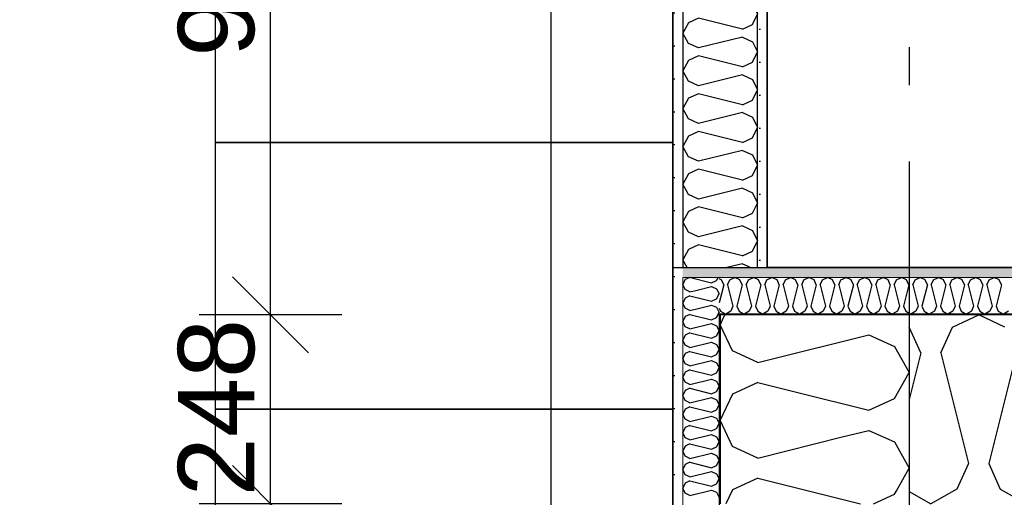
# Model space of a CAD drawing. Header units: millimetres. Extents: x -5000 to 341424, y -9235 to 550260.
# Tile 244 of 256: x 313504 to 314796, y 345146 to 345773. Entities that reach past the tile are written whole.
import ezdxf
from ezdxf.enums import TextEntityAlignment as Align

# ---------------------------------------------------------------- set-up
doc = ezdxf.new("R2010")
doc.units = ezdxf.units.MM
doc.header["$LTSCALE"] = 0.5
doc.header["$MEASUREMENT"] = 0
doc.linetypes.add('Akselinje', pattern=[1500, 1000, -200, 100, -200])
doc.linetypes.add('PLINE', pattern=[0])
for name, color, linetype in [('232- Ikke-bærende yttervegger (Skravur)(Nye konstruksjoner)', 7, 'Continuous'), ('232- Ikke-bærende yttervegger(Nye konstruksjoner)', 7, 'Continuous'), ('242- Ikke-bærende innervegger (Skravur)(Nye konstruksjoner)', 7, 'Continuous'), ('242- Ikke-bærende innervegger(Nye konstruksjoner)', 7, 'Continuous'), ('257- Systemhimlinger (Skravur)(Nye konstruksjoner)', 7, 'Continuous'), ('257- Systemhimlinger(Nye konstruksjoner)', 7, 'Continuous'), ('82-- Modullinjer(Nye konstruksjoner)', 7, 'Continuous'), ('842-M___1_50 Målsetting bygning', 7, 'Continuous'), ('842-M___1_50 Målsetting bygning(Nye konstruksjoner)', 7, 'Continuous'), ('862- M___Nettoareal(Nye konstruksjoner)', 7, 'Continuous'), ('862- M___Nettoareal(Polylinje)(Nye konstruksjoner)', 7, 'Continuous'), ('862- M___Nettoareal(Tekst)(Nye konstruksjoner)', 7, 'Continuous'), ('878- Annen overflate_visuell informasjon(Nye konstruksjoner)', 7, 'Continuous')]:
    doc.layers.add(name, color=color, linetype=linetype)
doc.layers.add('236- Innvendig kledning og overflate(Nye konstruksjoner)', color=7, linetype='Continuous', lineweight=0)
doc.styles.add('GENERATED_STYLE_1', font='txt')
doc.styles.add('GENERATED_STYLE_3', font='arial.ttf')
doc.styles.add('GENERATED_STYLE_5', font='arial.ttf')
doc.dimstyles.new('GENERATED_STYLE__2', dxfattribs={"dimtxt": 100, "dimasz": 95, "dimexe": 0.18, "dimexo": 0.0625, "dimgap": 0, "dimtad": 1, "dimtih": 1, "dimtoh": 1, "dimdec": 0, "dimzin": 0, "dimdsep": 46, "dimtxsty": 'GENERATED_STYLE_3', "dimblk": 'ARROWHEAD_6', "dimblk1": 'ARROWHEAD_6', "dimblk2": 'ARROWHEAD_6', "dimcen": 0.09, "dimse1": 1, "dimse2": 1, "dimclrd": 256, "dimclre": 256, "dimclrt": 256, "dimadec": 1, "dimazin": 0, "dimtfac": 1, "dimtdec": 4, "dimtmove": 0, "dimatfit": 3, "dimfxl": 1, "dimtolj": 1, "dimtzin": 0, "dimarcsym": 0})
doc.dimstyles.new('GENERATED_STYLE__4', dxfattribs={"dimtxt": 100, "dimasz": 95, "dimexe": 0.18, "dimexo": 0.0625, "dimgap": 0, "dimtad": 1, "dimdec": 0, "dimzin": 0, "dimdsep": 46, "dimtxsty": 'GENERATED_STYLE_3', "dimblk": 'ARROWHEAD_6', "dimblk1": 'ARROWHEAD_6', "dimblk2": 'ARROWHEAD_6', "dimcen": 0.09, "dimse1": 1, "dimse2": 1, "dimclrd": 256, "dimclre": 256, "dimclrt": 256, "dimadec": 1, "dimazin": 0, "dimtfac": 1, "dimtdec": 4, "dimtmove": 0, "dimatfit": 3, "dimfxl": 1, "dimtolj": 1, "dimtzin": 0, "dimarcsym": 0})
doc.dimstyles.new('GENERATED_STYLE__5', dxfattribs={"dimtxt": 100, "dimasz": 47.5, "dimexe": 0.18, "dimexo": 0.0625, "dimgap": 0, "dimtad": 1, "dimtih": 1, "dimtoh": 1, "dimdec": 0, "dimzin": 0, "dimdsep": 46, "dimtxsty": 'GENERATED_STYLE_3', "dimblk": 'ARROWHEAD_6', "dimblk1": 'ARROWHEAD_6', "dimblk2": 'ARROWHEAD_6', "dimcen": 0.09, "dimse1": 1, "dimse2": 1, "dimclrd": 256, "dimclre": 256, "dimclrt": 256, "dimadec": 1, "dimazin": 0, "dimtfac": 1, "dimtdec": 4, "dimtmove": 0, "dimatfit": 3, "dimfxl": 1, "dimtolj": 1, "dimtzin": 0, "dimarcsym": 0})
doc.dimstyles.new('GENERATED_STYLE__7', dxfattribs={"dimtxt": 100, "dimasz": 47.5, "dimexe": 0.18, "dimexo": 0.0625, "dimgap": 0, "dimtad": 1, "dimdec": 0, "dimzin": 0, "dimdsep": 46, "dimtxsty": 'GENERATED_STYLE_3', "dimblk": 'ARROWHEAD_6', "dimblk1": 'ARROWHEAD_6', "dimblk2": 'ARROWHEAD_6', "dimcen": 0.09, "dimse1": 1, "dimse2": 1, "dimclrd": 256, "dimclre": 256, "dimclrt": 256, "dimadec": 1, "dimazin": 0, "dimtfac": 1, "dimtdec": 4, "dimtmove": 0, "dimatfit": 3, "dimfxl": 1, "dimtolj": 1, "dimtzin": 0, "dimarcsym": 0})
pattern_1 = [(0, (0, 0), (0, 43.30127), [0, -25]), (0, (12.5, 21.65), (0, 43.30127), [0, -25])]

# ---------------------------------------------------------------- blocks, each defined once
blk = doc.blocks.new('Fellesrom Bygg A__6', base_point=(315918.6, 340263.6))
at = {"layer": '862- M___Nettoareal(Polylinje)(Nye konstruksjoner)', "linetype": 'PLINE', "flags": 128}
blk.add_lwpolyline([(308760.9, 343747.8), (314360.9, 343747.8), (314360.9, 345447.8), (320651.1, 345447.8), (322731.9, 342583.8), (328296.4, 346626.6), (331088.4, 342783.8), (332481.5, 343796), (325033.1, 354047.8), (312360.9, 354047.8), (312360.9, 352047.8), (308760.9, 352047.8)], close=True, dxfattribs=at)
at = {"layer": '862- M___Nettoareal(Tekst)(Nye konstruksjoner)', "style": 'GENERATED_STYLE_1'}
for tag, p in [('DUMMY_861', (316456.2, 340451.8)), ('ROOM_NAME', (315381.1, 340406.1)), ('DUMMY_862', (315381.1, 340263.6))]:
    blk.add_attdef(tag, text='', height=100, dxfattribs=at).set_placement(p, align=Align.TOP_LEFT)
blk = doc.blocks.new('GARDEROBE__19', base_point=(312454.4, 344982.6))
at = {"layer": '862- M___Nettoareal(Polylinje)(Nye konstruksjoner)', "linetype": 'PLINE', "flags": 128}
blk.add_lwpolyline([(308760.9, 346075.8), (308760.9, 343747.8), (314360.9, 343747.8), (314360.9, 345547.8), (314360.9, 349227.8), (312360.9, 349227.8), (312360.9, 346075.8)], close=True, dxfattribs=at)
at = {"layer": '862- M___Nettoareal(Tekst)(Nye konstruksjoner)', "style": 'GENERATED_STYLE_1'}
for tag, p in [('DUMMY_861', (312849.3, 345170.8)), ('ROOM_NAME', (312059.6, 345121)), ('DUMMY_862', (312059.6, 344982.6))]:
    blk.add_attdef(tag, text='', height=100, dxfattribs=at).set_placement(p, align=Align.TOP_LEFT)
blk = doc.blocks.new('HCWC_DUSJ__20', base_point=(315241.9, 346753.1))
at = {"layer": '862- M___Nettoareal(Polylinje)(Nye konstruksjoner)', "linetype": 'PLINE', "flags": 128}
blk.add_lwpolyline([(316779.9, 345447.8), (316779.9, 348047.8), (314484.9, 348047.8), (314484.9, 345447.8)], close=True, dxfattribs=at)
at = {"layer": '862- M___Nettoareal(Tekst)(Nye konstruksjoner)', "style": 'GENERATED_STYLE_1'}
for tag, p in [('DUMMY_861', (315633.4, 346941.3)), ('ROOM_NAME', (314850.3, 346891.5)), ('DUMMY_862', (314850.3, 346753.1))]:
    blk.add_attdef(tag, text='', height=100, dxfattribs=at).set_placement(p, align=Align.TOP_LEFT)
blk = doc.blocks.new('*X220')
at = {"layer": '232- Ikke-bærende yttervegger (Skravur)(Nye konstruksjoner)', "linetype": 'PLINE'}
for p, q in [((314377, 345432), (314376.9, 345431.8)), ((314383.3, 345434.8), (314377, 345432)), ((314384.1, 345434.8), (314411.7, 345427.9)), ((314411.7, 345427.9), (314418.2, 345430.9)), ((314418.2, 345430.9), (314420.4, 345434.8)), ((314391.1, 345417.7), (314411.7, 345422.8)), ((314411.7, 345422.8), (314418.2, 345419.9)), ((314418.2, 345419.9), (314421.9, 345413.2)), ((314402.9, 345405.9), (314411.7, 345403.7)), ((314411.7, 345403.7), (314418.2, 345406.6)), ((314418.2, 345406.6), (314421.9, 345413.2)), ((314410.5, 345398.2), (314411.7, 345398.5)), ((314411.7, 345398.5), (314418.2, 345395.6)), ((314418.2, 345395.6), (314421.9, 345389)), ((314421.1, 345387.6), (314421.9, 345389))]:
    blk.add_line(p, q, dxfattribs=at)
blk = doc.blocks.new('*X221')
at = {"layer": '232- Ikke-bærende yttervegger (Skravur)(Nye konstruksjoner)', "linetype": 'PLINE'}
for p, q in [((314429.1, 345385.8), (314427.1, 345381.6)), ((314483, 345325.8), (314618.2, 345359.6)), ((314618.2, 345359.6), (314651.8, 345344.3)), ((314651.8, 345344.3), (314670.9, 345310)), ((314651.8, 345275.8), (314670.9, 345310)), ((314524.9, 345283.8), (314618.2, 345260.5)), ((314618.2, 345260.5), (314651.8, 345275.8)), ((314583.3, 345225.4), (314618.2, 345234.1)), ((314618.2, 345234.1), (314651.8, 345218.9)), ((314651.8, 345218.9), (314670.9, 345184.6)), ((314654.2, 345154.6), (314670.9, 345184.6))]:
    blk.add_line(p, q, dxfattribs=at)
blk = doc.blocks.new('*X222')
at = {"layer": '232- Ikke-bærende yttervegger (Skravur)(Nye konstruksjoner)', "linetype": 'PLINE'}
for p, q in [((314377, 345383.5), (314373.9, 345376.8)), ((314383.5, 345386.4), (314377, 345383.5)), ((314383.5, 345386.4), (314411.7, 345379.4)), ((314411.7, 345379.4), (314418.2, 345382.3)), ((314418.2, 345382.3), (314420.7, 345386.8)), ((314377, 345370.2), (314373.9, 345376.8)), ((314383.5, 345367.2), (314377, 345370.2)), ((314383.5, 345367.2), (314411.7, 345374.3)), ((314411.7, 345374.3), (314418.2, 345371.3)), ((314418.2, 345371.3), (314421.9, 345364.7)), ((314418.2, 345358), (314421.9, 345364.7)), ((314377, 345359.2), (314373.9, 345352.5)), ((314377, 345345.9), (314373.9, 345352.5)), ((314383.5, 345362.1), (314377, 345359.2)), ((314383.5, 345362.1), (314411.7, 345355.1)), ((314411.7, 345355.1), (314418.2, 345358)), ((314383.5, 345342.9), (314377, 345345.9)), ((314383.5, 345342.9), (314411.7, 345350)), ((314411.7, 345350), (314418.2, 345347)), ((314418.2, 345347), (314421.9, 345340.4)), ((314418.2, 345333.8), (314421.9, 345340.4)), ((314377, 345334.9), (314373.9, 345328.3)), ((314377, 345321.6), (314373.9, 345328.3)), ((314383.5, 345337.8), (314377, 345334.9)), ((314383.5, 345337.8), (314411.7, 345330.8)), ((314411.7, 345330.8), (314418.2, 345333.8)), ((314383.5, 345318.7), (314377, 345321.6)), ((314383.5, 345313.6), (314377, 345310.6)), ((314383.5, 345318.7), (314411.7, 345325.7)), ((314383.5, 345313.6), (314411.7, 345306.5)), ((314411.7, 345325.7), (314418.2, 345322.7)), ((314418.2, 345322.7), (314421.9, 345316.1)), ((314418.2, 345309.5), (314421.9, 345316.1)), ((314377, 345310.6), (314373.9, 345304)), ((314377, 345297.3), (314373.9, 345304)), ((314383.5, 345294.4), (314411.7, 345301.4)), ((314411.7, 345306.5), (314418.2, 345309.5)), ((314411.7, 345301.4), (314418.2, 345298.5)), ((314383.5, 345294.4), (314377, 345297.3)), ((314383.5, 345289.3), (314377, 345286.3)), ((314383.5, 345289.3), (314411.7, 345282.2)), ((314418.2, 345298.5), (314421.9, 345291.8)), ((314418.2, 345285.2), (314421.9, 345291.8)), ((314377, 345286.3), (314373.9, 345279.7)), ((314377, 345273.1), (314373.9, 345279.7)), ((314383.5, 345270.1), (314411.7, 345277.1)), ((314411.7, 345282.2), (314418.2, 345285.2)), ((314411.7, 345277.1), (314418.2, 345274.2)), ((314418.2, 345274.2), (314421.9, 345267.6)), ((314377, 345262), (314373.9, 345255.4)), ((314383.5, 345270.1), (314377, 345273.1)), ((314383.5, 345265), (314377, 345262)), ((314383.5, 345265), (314411.7, 345258)), ((314418.2, 345260.9), (314421.9, 345267.6)), ((314377, 345248.8), (314373.9, 345255.4)), ((314383.5, 345245.8), (314377, 345248.8)), ((314383.5, 345245.8), (314411.7, 345252.9)), ((314411.7, 345258), (314418.2, 345260.9)), ((314411.7, 345252.9), (314418.2, 345249.9)), ((314418.2, 345249.9), (314421.9, 345243.3)), ((314377, 345237.8), (314373.9, 345231.1)), ((314383.5, 345240.7), (314377, 345237.8)), ((314383.5, 345240.7), (314411.7, 345233.7)), ((314411.7, 345233.7), (314418.2, 345236.6)), ((314418.2, 345236.6), (314421.9, 345243.3)), ((314377, 345224.5), (314373.9, 345231.1)), ((314383.5, 345221.5), (314377, 345224.5)), ((314383.5, 345221.5), (314411.7, 345228.6)), ((314411.7, 345228.6), (314418.2, 345225.6)), ((314418.2, 345225.6), (314421.9, 345219)), ((314377, 345213.5), (314373.9, 345206.9)), ((314383.5, 345216.4), (314377, 345213.5)), ((314383.5, 345216.4), (314411.7, 345209.4)), ((314411.7, 345209.4), (314418.2, 345212.4)), ((314418.2, 345212.4), (314421.9, 345219)), ((314377, 345200.2), (314373.9, 345206.9)), ((314383.5, 345197.3), (314377, 345200.2)), ((314383.5, 345197.3), (314411.7, 345204.3)), ((314411.7, 345204.3), (314418.2, 345201.3)), ((314418.2, 345201.3), (314421.9, 345194.7)), ((314377, 345189.2), (314373.9, 345182.6)), ((314383.5, 345192.2), (314377, 345189.2)), ((314383.5, 345192.2), (314411.7, 345185.1)), ((314411.7, 345185.1), (314418.2, 345188.1)), ((314418.2, 345188.1), (314421.9, 345194.7)), ((314377, 345175.9), (314373.9, 345182.6)), ((314383.5, 345173), (314377, 345175.9)), ((314383.5, 345173), (314411.7, 345180)), ((314411.7, 345180), (314418.2, 345177.1)), ((314418.2, 345177.1), (314421.9, 345170.4)), ((314377, 345164.9), (314373.9, 345158.3)), ((314377, 345151.7), (314373.9, 345158.3)), ((314383.5, 345167.9), (314377, 345164.9)), ((314383.5, 345167.9), (314411.7, 345160.8)), ((314411.7, 345160.8), (314418.2, 345163.8)), ((314418.2, 345163.8), (314421.9, 345170.4)), ((314383.5, 345148.7), (314377, 345151.7)), ((314383.5, 345148.7), (314411.7, 345155.7)), ((314411.7, 345155.7), (314418.2, 345152.8)), ((314418.2, 345152.8), (314421.9, 345146.1))]:
    blk.add_line(p, q, dxfattribs=at)
blk = doc.blocks.new('*X223')
at = {"layer": '232- Ikke-bærende yttervegger (Skravur)(Nye konstruksjoner)', "linetype": 'PLINE'}
for p, q in [((314376.9, 345431.8), (314373.9, 345425.4)), ((314377, 345418.8), (314373.9, 345425.4)), ((314383.5, 345415.8), (314377, 345418.8)), ((314383.5, 345415.8), (314391.1, 345417.7)), ((314377, 345407.7), (314373.9, 345401.1)), ((314383.5, 345410.7), (314377, 345407.7)), ((314383.5, 345410.7), (314402.9, 345405.9)), ((314377, 345394.5), (314373.9, 345401.1)), ((314383.5, 345391.5), (314377, 345394.5)), ((314383.5, 345391.5), (314410.5, 345398.2)), ((314420.7, 345386.8), (314421.1, 345387.6))]:
    blk.add_line(p, q, dxfattribs=at)
blk = doc.blocks.new('*X225')
at = {"layer": '232- Ikke-bærende yttervegger (Skravur)(Nye konstruksjoner)', "linetype": 'PLINE'}
for p, q in [((314427.1, 345381.6), (314422.9, 345372.8)), ((314439.1, 345338.5), (314422.9, 345372.8)), ((314472.7, 345323.2), (314439.1, 345338.5)), ((314472.7, 345323.2), (314483, 345325.8)), ((314472.7, 345296.9), (314439.1, 345281.6)), ((314472.7, 345296.9), (314524.9, 345283.8)), ((314439.1, 345281.6), (314422.9, 345247.3)), ((314439.1, 345213.1), (314422.9, 345247.3)), ((314472.7, 345197.8), (314583.3, 345225.4)), ((314472.7, 345197.8), (314439.1, 345213.1)), ((314472.7, 345171.4), (314439.1, 345156.1)), ((314472.7, 345171.4), (314607, 345137.8)), ((314439.1, 345156.1), (314430.5, 345137.8)), ((314624.3, 345137.8), (314651.8, 345150.3)), ((314651.8, 345150.3), (314654.2, 345154.6))]:
    blk.add_line(p, q, dxfattribs=at)
blk = doc.blocks.new('*X454')
at = {"layer": '232- Ikke-bærende yttervegger (Skravur)(Nye konstruksjoner)', "linetype": 'PLINE'}
for p, q in [((314424.8, 345431.7), (314421.9, 345433.1)), ((314427.8, 345425.2), (314424.8, 345431.7)), ((314432.9, 345425.2), (314435.8, 345431.7)), ((314435.8, 345431.7), (314442.5, 345434.8)), ((314449.1, 345431.7), (314442.5, 345434.8)), ((314452.1, 345425.2), (314449.1, 345431.7)), ((314457.2, 345425.2), (314460.1, 345431.7)), ((314460.1, 345431.7), (314466.8, 345434.8)), ((314473.4, 345431.7), (314466.8, 345434.8)), ((314476.3, 345425.2), (314473.4, 345431.7)), ((314481.5, 345425.2), (314484.4, 345431.7)), ((314484.4, 345431.7), (314491, 345434.8)), ((314497.7, 345431.7), (314491, 345434.8)), ((314500.6, 345425.2), (314497.7, 345431.7)), ((314505.7, 345425.2), (314508.7, 345431.7)), ((314508.7, 345431.7), (314515.3, 345434.8)), ((314522, 345431.7), (314515.3, 345434.8)), ((314524.9, 345425.2), (314522, 345431.7)), ((314530, 345425.2), (314533, 345431.7)), ((314533, 345431.7), (314539.6, 345434.8)), ((314546.2, 345431.7), (314539.6, 345434.8)), ((314549.2, 345425.2), (314546.2, 345431.7)), ((314554.3, 345425.2), (314557.3, 345431.7)), ((314557.3, 345431.7), (314563.9, 345434.8)), ((314570.5, 345431.7), (314563.9, 345434.8)), ((314573.5, 345425.2), (314570.5, 345431.7)), ((314578.6, 345425.2), (314581.5, 345431.7)), ((314581.5, 345431.7), (314588.2, 345434.8)), ((314594.8, 345431.7), (314588.2, 345434.8)), ((314597.8, 345425.2), (314594.8, 345431.7)), ((314602.9, 345425.2), (314605.8, 345431.7)), ((314605.8, 345431.7), (314612.4, 345434.8)), ((314619.1, 345431.7), (314612.4, 345434.8)), ((314622, 345425.2), (314619.1, 345431.7)), ((314627.1, 345425.2), (314630.1, 345431.7)), ((314630.1, 345431.7), (314636.7, 345434.8)), ((314643.4, 345431.7), (314636.7, 345434.8)), ((314646.3, 345425.2), (314643.4, 345431.7)), ((314651.4, 345425.2), (314654.4, 345431.7)), ((314654.4, 345431.7), (314661, 345434.8)), ((314667.6, 345431.7), (314661, 345434.8)), ((314670.6, 345425.2), (314667.6, 345431.7)), ((314675.7, 345425.2), (314678.7, 345431.7)), ((314678.7, 345431.7), (314685.3, 345434.8)), ((314691.9, 345431.7), (314685.3, 345434.8)), ((314694.9, 345425.2), (314691.9, 345431.7)), ((314700, 345425.2), (314702.9, 345431.7)), ((314702.9, 345431.7), (314709.6, 345434.8)), ((314716.2, 345431.7), (314709.6, 345434.8)), ((314719.2, 345425.2), (314716.2, 345431.7)), ((314724.3, 345425.2), (314727.2, 345431.7)), ((314727.2, 345431.7), (314733.9, 345434.8)), ((314740.5, 345431.7), (314733.9, 345434.8)), ((314743.4, 345425.2), (314740.5, 345431.7)), ((314748.5, 345425.2), (314751.5, 345431.7)), ((314751.5, 345431.7), (314758.1, 345434.8)), ((314764.8, 345431.7), (314758.1, 345434.8)), ((314767.7, 345425.2), (314764.8, 345431.7)), ((314772.8, 345425.2), (314775.8, 345431.7)), ((314775.8, 345431.7), (314782.4, 345434.8)), ((314789, 345431.7), (314782.4, 345434.8)), ((314792, 345425.2), (314789, 345431.7)), ((314427.8, 345425.2), (314421.9, 345401.7)), ((314432.9, 345425.2), (314439.9, 345397)), ((314452.1, 345425.2), (314445, 345397)), ((314457.2, 345425.2), (314464.2, 345397)), ((314476.3, 345425.2), (314469.3, 345397)), ((314481.5, 345425.2), (314488.5, 345397)), ((314500.6, 345425.2), (314493.6, 345397)), ((314505.7, 345425.2), (314512.8, 345397)), ((314524.9, 345425.2), (314517.9, 345397)), ((314530, 345425.2), (314537.1, 345397)), ((314549.2, 345425.2), (314542.2, 345397)), ((314554.3, 345425.2), (314561.3, 345397)), ((314573.5, 345425.2), (314566.4, 345397)), ((314578.6, 345425.2), (314585.6, 345397)), ((314597.8, 345425.2), (314590.7, 345397)), ((314602.9, 345425.2), (314609.9, 345397)), ((314622, 345425.2), (314615, 345397)), ((314627.1, 345425.2), (314634.2, 345397)), ((314646.3, 345425.2), (314639.3, 345397)), ((314651.4, 345425.2), (314658.5, 345397)), ((314670.6, 345425.2), (314663.6, 345397)), ((314675.7, 345425.2), (314682.7, 345397)), ((314694.9, 345425.2), (314687.8, 345397)), ((314700, 345425.2), (314707, 345397)), ((314719.2, 345425.2), (314712.1, 345397)), ((314724.3, 345425.2), (314731.3, 345397)), ((314743.4, 345425.2), (314736.4, 345397)), ((314748.5, 345425.2), (314755.6, 345397)), ((314767.7, 345425.2), (314760.7, 345397)), ((314772.8, 345425.2), (314779.9, 345397)), ((314792, 345425.2), (314785, 345397)), ((314421.9, 345394.5), (314423.7, 345390.5)), ((314423.7, 345390.5), (314430.3, 345386.8)), ((314437, 345390.5), (314430.3, 345386.8)), ((314439.9, 345397), (314437, 345390.5)), ((314445, 345397), (314448, 345390.5)), ((314448, 345390.5), (314454.6, 345386.8)), ((314461.2, 345390.5), (314454.6, 345386.8)), ((314464.2, 345397), (314461.2, 345390.5)), ((314469.3, 345397), (314472.3, 345390.5)), ((314472.3, 345390.5), (314478.9, 345386.8)), ((314485.5, 345390.5), (314478.9, 345386.8)), ((314488.5, 345397), (314485.5, 345390.5)), ((314493.6, 345397), (314496.6, 345390.5)), ((314496.6, 345390.5), (314503.2, 345386.8)), ((314509.8, 345390.5), (314503.2, 345386.8)), ((314512.8, 345397), (314509.8, 345390.5)), ((314517.9, 345397), (314520.8, 345390.5)), ((314520.8, 345390.5), (314527.5, 345386.8)), ((314534.1, 345390.5), (314527.5, 345386.8)), ((314537.1, 345397), (314534.1, 345390.5)), ((314542.2, 345397), (314545.1, 345390.5)), ((314545.1, 345390.5), (314551.7, 345386.8)), ((314558.4, 345390.5), (314551.7, 345386.8)), ((314561.3, 345397), (314558.4, 345390.5)), ((314566.4, 345397), (314569.4, 345390.5)), ((314569.4, 345390.5), (314576, 345386.8)), ((314582.7, 345390.5), (314576, 345386.8)), ((314585.6, 345397), (314582.7, 345390.5)), ((314590.7, 345397), (314593.7, 345390.5)), ((314593.7, 345390.5), (314600.3, 345386.8)), ((314606.9, 345390.5), (314600.3, 345386.8)), ((314609.9, 345397), (314606.9, 345390.5)), ((314615, 345397), (314618, 345390.5)), ((314618, 345390.5), (314624.6, 345386.8)), ((314631.2, 345390.5), (314624.6, 345386.8)), ((314634.2, 345397), (314631.2, 345390.5)), ((314639.3, 345397), (314642.2, 345390.5)), ((314642.2, 345390.5), (314648.9, 345386.8)), ((314655.5, 345390.5), (314648.9, 345386.8)), ((314658.5, 345397), (314655.5, 345390.5)), ((314663.6, 345397), (314666.5, 345390.5)), ((314666.5, 345390.5), (314673.2, 345386.8)), ((314679.8, 345390.5), (314673.2, 345386.8)), ((314682.7, 345397), (314679.8, 345390.5)), ((314687.8, 345397), (314690.8, 345390.5)), ((314690.8, 345390.5), (314697.4, 345386.8)), ((314704.1, 345390.5), (314697.4, 345386.8)), ((314707, 345397), (314704.1, 345390.5)), ((314712.1, 345397), (314715.1, 345390.5)), ((314715.1, 345390.5), (314721.7, 345386.8)), ((314728.3, 345390.5), (314721.7, 345386.8)), ((314731.3, 345397), (314728.3, 345390.5)), ((314736.4, 345397), (314739.4, 345390.5)), ((314739.4, 345390.5), (314746, 345386.8)), ((314752.6, 345390.5), (314746, 345386.8)), ((314755.6, 345397), (314752.6, 345390.5)), ((314760.7, 345397), (314763.6, 345390.5)), ((314763.6, 345390.5), (314770.3, 345386.8)), ((314776.9, 345390.5), (314770.3, 345386.8)), ((314779.9, 345397), (314776.9, 345390.5)), ((314785, 345397), (314787.9, 345390.5)), ((314787.9, 345390.5), (314794.6, 345386.8)), ((314801.2, 345390.5), (314794.6, 345386.8))]:
    blk.add_line(p, q, dxfattribs=at)
blk = doc.blocks.new('*X457')
at = {"layer": '232- Ikke-bærende yttervegger (Skravur)(Nye konstruksjoner)', "linetype": 'PLINE'}
for p, q in [((314727.9, 345369.6), (314762.2, 345385.8)), ((314796.4, 345369.6), (314762.2, 345385.8)), ((314671, 345369.6), (314670.9, 345369.7)), ((314686.3, 345336), (314671, 345369.6)), ((314712.6, 345336), (314727.9, 345369.6)), ((314686.3, 345336), (314670.9, 345274.6)), ((314712.6, 345336), (314749, 345190.6)), ((314811.7, 345336), (314775.4, 345190.6)), ((314749, 345190.6), (314733.7, 345157)), ((314775.4, 345190.6), (314790.6, 345157)), ((314670.9, 345153.8), (314699.5, 345137.8)), ((314733.7, 345157), (314699.5, 345137.8)), ((314790.6, 345157), (314824.9, 345137.8))]:
    blk.add_line(p, q, dxfattribs=at)
blk = doc.blocks.new('Standard grid marker[100]', base_point=(314670.9, 363787.1))
at = {"layer": '82-- Modullinjer(Nye konstruksjoner)', "linetype": 'Akselinje'}
blk.add_line((314670.9, 363587.1), (314670.9, 339987.1), dxfattribs=at)
at = {"layer": '82-- Modullinjer(Nye konstruksjoner)', "style": 'GENERATED_STYLE_5'}
for tag, p in [('AC_MarkerText_1_0', (314670.9, 363965.8)), ('AC_MarkerText_1_1', (314670.9, 339715.8))]:
    blk.add_attdef(tag, text='', height=100, rotation=360, dxfattribs=at).set_placement(p, align=Align.TOP_CENTER)
blk = doc.blocks.new('*D762')
at = {"layer": '842-M___1_50 Målsetting bygning', "linetype": 'PLINE'}
for p, q in [((313783.2, 345435.8), (313883.2, 345335.8)), ((313926.9, 345385.8), (313739.4, 345385.8)), ((313833.2, 345137.8), (313833.2, 345385.8)), ((313783.2, 345187.8), (313883.2, 345087.8)), ((313926.9, 345137.8), (313739.4, 345137.8)), ((313833.2, 345062.8), (313833.2, 345137.8))]:
    blk.add_line(p, q, dxfattribs=at)
at = {"layer": '842-M___1_50 Målsetting bygning', "insert": (313813.2, 345147.4), "char_height": 100, "attachment_point": 7, "rotation": 90, "style": 'GENERATED_STYLE_3'}
blk.add_mtext('\\A1;{\\pql;\\fArial|b0|i0|c0|p0;\\W1.000000;248}', dxfattribs=at)
blk = doc.blocks.new('ARROWHEAD_6')
at = {"linetype": 'Continuous'}
for p, q in [((-0.5, -0.5), (0.5, 0.5)), ((0, 0), (-1, 0))]:
    blk.add_line(p, q, dxfattribs=at)
blk = doc.blocks.new('*D763')
at = {"layer": '842-M___1_50 Målsetting bygning', "linetype": 'PLINE'}
for p, q in [((313783.2, 346341.8), (313883.2, 346241.8)), ((313926.9, 346291.8), (313739.4, 346291.8)), ((313833.2, 345385.8), (313833.2, 346291.8)), ((313783.2, 345435.8), (313883.2, 345335.8)), ((313926.9, 345385.8), (313739.4, 345385.8))]:
    blk.add_line(p, q, dxfattribs=at)
at = {"layer": '842-M___1_50 Målsetting bygning', "insert": (313813.2, 345724.4), "char_height": 100, "attachment_point": 7, "rotation": 90, "style": 'GENERATED_STYLE_3'}
blk.add_mtext('\\A1;{\\pql;\\fArial|b0|i0|c0|p0;\\W1.000000;906}', dxfattribs=at)
blk = doc.blocks.new('*D822')
at = {"layer": '842-M___1_50 Målsetting bygning', "linetype": 'PLINE'}
for p, q in [((314670.9, 344313.3), (314670.9, 344500.8)), ((316890.9, 344313.3), (316890.9, 344500.8)), ((314720.9, 344457.1), (314620.9, 344357.1)), ((316940.9, 344457.1), (316840.9, 344357.1)), ((314670.9, 344407.1), (316890.9, 344407.1))]:
    blk.add_line(p, q, dxfattribs=at)
at = {"layer": '842-M___1_50 Målsetting bygning', "char_height": 100, "attachment_point": 7, "style": 'GENERATED_STYLE_3'}
for s, insert in [('\\A1;{\\pql;\\fArial|b0|i0|c0|p0;\\W1.000000;2\xa0220}', (315609.3, 344427.1)), ('\\A1;{\\pql;\\fArial|b0|i0|c0|p0;\\W1.000000;220}', (316886.5, 344427.1))]:
    blk.add_mtext(s, dxfattribs=dict(at, insert=insert))
blk = doc.blocks.new('*D877')
at = {"layer": '842-M___1_50 Målsetting bygning', "linetype": 'PLINE'}
for p, q in [((308450.9, 342243.2), (308450.9, 342430.7)), ((308698.9, 342243.2), (308698.9, 342430.7)), ((308500.9, 342386.9), (308400.9, 342286.9)), ((308748.9, 342386.9), (308648.9, 342286.9)), ((308375.9, 342336.9), (308450.9, 342336.9)), ((308450.9, 342336.9), (308698.9, 342336.9)), ((308698.9, 342336.9), (314422.9, 342336.9))]:
    blk.add_line(p, q, dxfattribs=at)
at = {"layer": '842-M___1_50 Målsetting bygning', "insert": (308460.5, 342356.9), "char_height": 100, "attachment_point": 7, "rotation": 360, "style": 'GENERATED_STYLE_3'}
blk.add_mtext('\\A1;{\\pql;\\fArial|b0|i0|c0|p0;\\W1.000000;248}', dxfattribs=at)
blk = doc.blocks.new('*D878')
at = {"layer": '842-M___1_50 Målsetting bygning', "linetype": 'PLINE'}
for p, q in [((308698.9, 342243.2), (308698.9, 342430.7)), ((314422.9, 342243.2), (314422.9, 342430.7)), ((308748.9, 342386.9), (308648.9, 342286.9)), ((314472.9, 342386.9), (314372.9, 342286.9)), ((308698.9, 342336.9), (314422.9, 342336.9))]:
    blk.add_line(p, q, dxfattribs=at)
at = {"layer": '842-M___1_50 Målsetting bygning', "insert": (311389.3, 342356.9), "char_height": 100, "attachment_point": 7, "rotation": 360, "style": 'GENERATED_STYLE_3'}
blk.add_mtext('\\A1;{\\pql;\\fArial|b0|i0|c0|p0;\\W1.000000;5\xa0724}', dxfattribs=at)
blk = doc.blocks.new('*D951')
at = {"layer": '842-M___1_50 Målsetting bygning(Nye konstruksjoner)', "linetype": 'PLINE'}
for p, q in [((314484.9, 346115.2), (314484.9, 346302.7)), ((315879.9, 346115.2), (315879.9, 346302.7)), ((314534.9, 346258.9), (314434.9, 346158.9)), ((315929.9, 346258.9), (315829.9, 346158.9)), ((314409.9, 346208.9), (314484.9, 346208.9)), ((314484.9, 346208.9), (315879.9, 346208.9))]:
    blk.add_line(p, q, dxfattribs=at)
at = {"layer": '842-M___1_50 Målsetting bygning(Nye konstruksjoner)', "insert": (315010.8, 346228.9), "char_height": 100, "attachment_point": 7, "style": 'GENERATED_STYLE_3'}
blk.add_mtext('\\A1;{\\pql;\\fArial|b0|i0|c0|p0;\\W1.000000;1\xa0395}', dxfattribs=at)
blk = doc.blocks.new('*D1090')
at = {"layer": '257- Systemhimlinger(Nye konstruksjoner)', "linetype": 'PLINE'}
for p, q in [((314176.6, 348536.8), (314226.6, 348486.8)), ((314248.5, 348511.8), (314154.7, 348511.8)), ((314201.6, 344911.8), (314201.6, 348511.8)), ((314176.6, 344936.8), (314226.6, 344886.8)), ((314248.5, 344911.8), (314154.7, 344911.8))]:
    blk.add_line(p, q, dxfattribs=at)
at = {"layer": '257- Systemhimlinger(Nye konstruksjoner)', "insert": (314181.6, 346540.2), "char_height": 100, "attachment_point": 7, "rotation": 90, "style": 'GENERATED_STYLE_3'}
blk.add_mtext('\\A1;{\\pql;\\fArial|b0|i0|c0|p0;\\W1.000000;3\xa0600}', dxfattribs=at)
blk = doc.blocks.new('*D1101')
at = {"layer": '257- Systemhimlinger(Nye konstruksjoner)', "linetype": 'PLINE'}
for p, q in [((313360.9, 348220.6), (313360.9, 348314.3)), ((313960.9, 348220.6), (313960.9, 348314.3)), ((313385.9, 348292.4), (313335.9, 348242.4)), ((313985.9, 348292.4), (313935.9, 348242.4)), ((313360.9, 348267.4), (313960.9, 348267.4))]:
    blk.add_line(p, q, dxfattribs=at)
at = {"layer": '257- Systemhimlinger(Nye konstruksjoner)', "insert": (313546.5, 348287.4), "char_height": 100, "attachment_point": 7, "style": 'GENERATED_STYLE_3'}
blk.add_mtext('\\A1;{\\pql;\\fArial|b0|i0|c0|p0;\\W1.000000;600}', dxfattribs=at)
blk = doc.blocks.new('*D1102')
at = {"layer": '257- Systemhimlinger(Nye konstruksjoner)', "linetype": 'PLINE'}
for p, q in [((313960.9, 348220.6), (313960.9, 348314.3)), ((314360.9, 348220.6), (314360.9, 348314.3)), ((313985.9, 348292.4), (313935.9, 348242.4)), ((314335.9, 348242.4), (314385.9, 348292.4)), ((313960.9, 348267.4), (314360.9, 348267.4)), ((314360.9, 348267.4), (314398.4, 348267.4))]:
    blk.add_line(p, q, dxfattribs=at)
at = {"layer": '257- Systemhimlinger(Nye konstruksjoner)', "insert": (314046.5, 348287.4), "char_height": 100, "attachment_point": 7, "style": 'GENERATED_STYLE_3'}
blk.add_mtext('\\A1;{\\pql;\\fArial|b0|i0|c0|p0;\\W1.000000;400}', dxfattribs=at)
blk = doc.blocks.new('*X1372')
at = {"layer": '242- Ikke-bærende innervegger (Skravur)(Nye konstruksjoner)', "linetype": 'PLINE'}
for p, q in [((314381.5, 346287.4), (314379, 346291.8)), ((314394.7, 346281.3), (314381.5, 346287.4)), ((314436.8, 346291.8), (314394.7, 346281.3)), ((314460.7, 346291.8), (314465.5, 346289.6)), ((314465.5, 346289.6), (314471.9, 346276.1)), ((314394.7, 346270.9), (314381.5, 346264.9)), ((314452.2, 346256.5), (314394.7, 346270.9)), ((314465.5, 346262.6), (314471.9, 346276.1)), ((314381.5, 346264.9), (314373.9, 346251.3)), ((314452.2, 346256.5), (314465.5, 346262.6)), ((314381.5, 346237.8), (314373.9, 346251.3)), ((314452.2, 346246.1), (314394.7, 346231.7)), ((314452.2, 346246.1), (314465.5, 346240.1)), ((314394.7, 346231.7), (314381.5, 346237.8)), ((314465.5, 346240.1), (314471.9, 346226.5)), ((314394.7, 346221.3), (314381.5, 346215.3)), ((314452.2, 346207), (314394.7, 346221.3)), ((314465.5, 346213), (314471.9, 346226.5)), ((314381.5, 346215.3), (314373.9, 346201.7)), ((314452.2, 346207), (314465.5, 346213)), ((314381.5, 346188.2), (314373.9, 346201.7)), ((314452.2, 346196.5), (314394.7, 346182.2)), ((314452.2, 346196.5), (314465.5, 346190.5)), ((314394.7, 346182.2), (314381.5, 346188.2)), ((314465.5, 346190.5), (314471.9, 346177)), ((314381.5, 346165.7), (314373.9, 346152.2)), ((314394.7, 346171.8), (314381.5, 346165.7)), ((314452.2, 346157.4), (314394.7, 346171.8)), ((314465.5, 346163.4), (314471.9, 346177)), ((314452.2, 346157.4), (314465.5, 346163.4)), ((314381.5, 346138.6), (314373.9, 346152.2)), ((314452.2, 346147), (314394.7, 346132.6)), ((314452.2, 346147), (314465.5, 346140.9)), ((314465.5, 346140.9), (314471.9, 346127.4)), ((314394.7, 346132.6), (314381.5, 346138.6)), ((314465.5, 346113.8), (314471.9, 346127.4)), ((314381.5, 346116.1), (314373.9, 346102.6)), ((314394.7, 346122.2), (314381.5, 346116.1)), ((314452.2, 346107.8), (314394.7, 346122.2)), ((314452.2, 346107.8), (314465.5, 346113.8)), ((314381.5, 346089.1), (314373.9, 346102.6)), ((314394.7, 346083), (314381.5, 346089.1)), ((314452.2, 346097.4), (314394.7, 346083)), ((314452.2, 346097.4), (314465.5, 346091.3)), ((314465.5, 346091.3), (314471.9, 346077.8)), ((314465.5, 346064.3), (314471.9, 346077.8)), ((314381.5, 346066.6), (314373.9, 346053)), ((314394.7, 346072.6), (314381.5, 346066.6)), ((314452.2, 346058.2), (314394.7, 346072.6)), ((314452.2, 346058.2), (314465.5, 346064.3)), ((314381.5, 346039.5), (314373.9, 346053)), ((314394.7, 346033.4), (314381.5, 346039.5)), ((314452.2, 346047.8), (314394.7, 346033.4)), ((314452.2, 346047.8), (314465.5, 346041.8)), ((314465.5, 346041.8), (314471.9, 346028.2)), ((314465.5, 346014.7), (314471.9, 346028.2)), ((314381.5, 346017), (314373.9, 346003.4)), ((314394.7, 346023), (314381.5, 346017)), ((314452.2, 346008.7), (314394.7, 346023)), ((314452.2, 346008.7), (314465.5, 346014.7)), ((314381.5, 345989.9), (314373.9, 346003.4)), ((314452.2, 345998.2), (314394.7, 345983.9)), ((314452.2, 345998.2), (314465.5, 345992.2)), ((314394.7, 345983.9), (314381.5, 345989.9)), ((314465.5, 345992.2), (314471.9, 345978.7)), ((314394.7, 345973.5), (314381.5, 345967.4)), ((314452.2, 345959.1), (314394.7, 345973.5)), ((314465.5, 345965.1), (314471.9, 345978.7)), ((314381.5, 345967.4), (314373.9, 345953.9)), ((314452.2, 345959.1), (314465.5, 345965.1)), ((314381.5, 345940.3), (314373.9, 345953.9)), ((314452.2, 345948.7), (314394.7, 345934.3)), ((314452.2, 345948.7), (314465.5, 345942.6)), ((314394.7, 345934.3), (314381.5, 345940.3)), ((314465.5, 345942.6), (314471.9, 345929.1)), ((314394.7, 345923.9), (314381.5, 345917.8)), ((314452.2, 345909.5), (314394.7, 345923.9)), ((314465.5, 345915.5), (314471.9, 345929.1)), ((314381.5, 345917.8), (314373.9, 345904.3)), ((314452.2, 345909.5), (314465.5, 345915.5)), ((314381.5, 345890.8), (314373.9, 345904.3)), ((314452.2, 345899.1), (314394.7, 345884.7)), ((314452.2, 345899.1), (314465.5, 345893.1)), ((314394.7, 345884.7), (314381.5, 345890.8)), ((314465.5, 345893.1), (314471.9, 345879.5)), ((314394.7, 345874.3), (314381.5, 345868.3)), ((314452.2, 345859.9), (314394.7, 345874.3)), ((314465.5, 345866), (314471.9, 345879.5)), ((314381.5, 345868.3), (314373.9, 345854.7)), ((314452.2, 345859.9), (314465.5, 345866)), ((314381.5, 345841.2), (314373.9, 345854.7)), ((314452.2, 345849.5), (314394.7, 345835.1)), ((314452.2, 345849.5), (314465.5, 345843.5)), ((314465.5, 345843.5), (314471.9, 345829.9)), ((314394.7, 345835.1), (314381.5, 345841.2)), ((314465.5, 345816.4), (314471.9, 345829.9)), ((314381.5, 345818.7), (314373.9, 345805.2)), ((314394.7, 345824.7), (314381.5, 345818.7)), ((314452.2, 345810.4), (314394.7, 345824.7)), ((314381.5, 345791.6), (314373.9, 345805.2)), ((314452.2, 345810.4), (314465.5, 345816.4)), ((314394.7, 345785.6), (314381.5, 345791.6)), ((314452.2, 345799.9), (314394.7, 345785.6)), ((314452.2, 345799.9), (314465.5, 345793.9)), ((314465.5, 345793.9), (314471.9, 345780.4)), ((314465.5, 345766.8), (314471.9, 345780.4)), ((314381.5, 345769.1), (314373.9, 345755.6)), ((314394.7, 345775.2), (314381.5, 345769.1)), ((314452.2, 345760.8), (314394.7, 345775.2)), ((314452.2, 345760.8), (314465.5, 345766.8)), ((314381.5, 345742), (314373.9, 345755.6)), ((314394.7, 345736), (314381.5, 345742)), ((314452.2, 345750.4), (314394.7, 345736)), ((314452.2, 345750.4), (314465.5, 345744.3)), ((314465.5, 345744.3), (314471.9, 345730.8)), ((314465.5, 345717.3), (314471.9, 345730.8)), ((314381.5, 345719.5), (314373.9, 345706)), ((314394.7, 345725.6), (314381.5, 345719.5)), ((314452.2, 345711.2), (314394.7, 345725.6)), ((314452.2, 345711.2), (314465.5, 345717.3)), ((314381.5, 345692.5), (314373.9, 345706)), ((314452.2, 345700.8), (314394.7, 345686.4)), ((314452.2, 345700.8), (314465.5, 345694.8)), ((314394.7, 345686.4), (314381.5, 345692.5)), ((314465.5, 345694.8), (314471.9, 345681.2)), ((314394.7, 345676), (314381.5, 345670)), ((314452.2, 345661.6), (314394.7, 345676)), ((314465.5, 345667.7), (314471.9, 345681.2)), ((314381.5, 345670), (314373.9, 345656.4)), ((314452.2, 345661.6), (314465.5, 345667.7)), ((314381.5, 345642.9), (314373.9, 345656.4)), ((314452.2, 345651.2), (314394.7, 345636.8)), ((314452.2, 345651.2), (314465.5, 345645.2)), ((314394.7, 345636.8), (314381.5, 345642.9)), ((314465.5, 345645.2), (314471.9, 345631.6)), ((314394.7, 345626.4), (314381.5, 345620.4)), ((314452.2, 345612.1), (314394.7, 345626.4)), ((314465.5, 345618.1), (314471.9, 345631.6)), ((314381.5, 345620.4), (314373.9, 345606.9)), ((314452.2, 345612.1), (314465.5, 345618.1)), ((314381.5, 345593.3), (314373.9, 345606.9)), ((314452.2, 345601.6), (314394.7, 345587.3)), ((314452.2, 345601.6), (314465.5, 345595.6)), ((314394.7, 345587.3), (314381.5, 345593.3)), ((314465.5, 345595.6), (314471.9, 345582.1)), ((314394.7, 345576.9), (314381.5, 345570.8)), ((314452.2, 345562.5), (314394.7, 345576.9)), ((314465.5, 345568.5), (314471.9, 345582.1)), ((314381.5, 345570.8), (314373.9, 345557.3)), ((314452.2, 345562.5), (314465.5, 345568.5)), ((314381.5, 345543.7), (314373.9, 345557.3)), ((314452.2, 345552.1), (314394.7, 345537.7)), ((314452.2, 345552.1), (314465.5, 345546)), ((314465.5, 345546), (314471.9, 345532.5)), ((314394.7, 345537.7), (314381.5, 345543.7)), ((314381.5, 345521.2), (314373.9, 345507.7)), ((314394.7, 345527.3), (314381.5, 345521.2)), ((314452.2, 345512.9), (314394.7, 345527.3)), ((314465.5, 345519), (314471.9, 345532.5)), ((314381.5, 345494.2), (314373.9, 345507.7)), ((314452.2, 345512.9), (314465.5, 345519)), ((314394.7, 345488.1), (314381.5, 345494.2)), ((314452.2, 345502.5), (314394.7, 345488.1)), ((314452.2, 345502.5), (314465.5, 345496.5)), ((314465.5, 345496.5), (314471.9, 345482.9)), ((314465.5, 345469.4), (314471.9, 345482.9)), ((314381.5, 345471.7), (314373.9, 345458.1)), ((314394.7, 345477.7), (314381.5, 345471.7)), ((314452.2, 345463.3), (314394.7, 345477.7)), ((314452.2, 345463.3), (314465.5, 345469.4)), ((314379.6, 345447.8), (314373.9, 345458.1)), ((314452.2, 345452.9), (314431.9, 345447.8)), ((314452.2, 345452.9), (314463.4, 345447.8))]:
    blk.add_line(p, q, dxfattribs=at)

msp = doc.modelspace()

# ---------------------------------------------------------------- hatches: boundary and pattern name
at = {"layer": '232- Ikke-bærende yttervegger (Skravur)(Nye konstruksjoner)', "linetype": 'Continuous'}
h = msp.add_hatch(dxfattribs=at)
h.set_pattern_fill('Prikker_tett', color=256, style=0, pattern_type=2)
h.set_pattern_definition(pattern_1)
h.paths.add_polyline_path([(314360.9, 345447.8), (314373.9, 345434.8), (314373.9, 345447.8)])
h = msp.add_hatch(dxfattribs=at)
h.set_pattern_fill('Prikker_tett', color=256, style=0, pattern_type=2)
h.set_pattern_definition(pattern_1)
h.paths.add_polyline_path([(314360.9, 345434.8), (314373.9, 345434.8), (314360.9, 345447.8)])
h = msp.add_hatch(dxfattribs=at)
h.set_pattern_fill('Prikker_tett', color=256, style=0, pattern_type=2)
h.set_pattern_definition(pattern_1)
h.paths.add_polyline_path([(314373.9, 345447.8), (314373.9, 345434.8), (316779.9, 345434.8), (316779.9, 345447.8)])
h = msp.add_hatch(dxfattribs=at)
h.set_pattern_fill('Prikker_tett', color=256, style=0, pattern_type=2)
h.set_pattern_definition(pattern_1)
h.paths.add_polyline_path([(314360.9, 345434.8), (314360.9, 343747.8), (314373.9, 343747.8), (314373.9, 345434.8)])
for points in [[(314421.9, 345386.8), (314422.9, 345385.8), (314422.9, 345386.8)], [(314421.9, 345385.8), (314422.9, 345385.8), (314421.9, 345386.8)], [(314421.9, 345385.8), (314421.9, 343686.8), (314422.9, 343686.8), (314422.9, 345385.8)], [(314422.9, 345386.8), (314422.9, 345385.8), (317810.8, 345385.8), (317810.8, 345386.8)]]:
    msp.add_hatch(color=256, dxfattribs=at).paths.add_polyline_path(points)
at = {"layer": '242- Ikke-bærende innervegger (Skravur)(Nye konstruksjoner)', "linetype": 'Continuous'}
h = msp.add_hatch(dxfattribs=at)
h.set_pattern_fill('Prikker_tett', color=256, style=0, pattern_type=2)
h.set_pattern_definition(pattern_1)
h.paths.add_polyline_path([(314360.9, 345447.8), (314373.9, 345447.8), (314373.9, 346291.8), (314360.9, 346291.8)])
h = msp.add_hatch(dxfattribs=at)
h.set_pattern_fill('Prikker_tett', color=256, style=0, pattern_type=2)
h.set_pattern_definition(pattern_1)
h.paths.add_polyline_path([(314471.9, 346291.8), (314471.9, 345447.8), (314484.9, 345447.8), (314484.9, 346291.8)])

# ---------------------------------------------------------------- linework, layer by layer
at = {"layer": '232- Ikke-bærende yttervegger(Nye konstruksjoner)', "linetype": 'PLINE'}
for p, q in [((314422.9, 345386.8), (314421.9, 345386.8)), ((314421.9, 345386.8), (314421.9, 345385.8)), ((314422.9, 345386.8), (314421.9, 345386.8)), ((314421.9, 345385.8), (314421.9, 343734.8)), ((317810.8, 345386.8), (314422.9, 345386.8)), ((314670.9, 345385.8), (314422.9, 345385.8)), ((314422.9, 345385.8), (314422.9, 345137.8)), ((314670.9, 345385.8), (314422.9, 345385.8)), ((317810.8, 345385.8), (314670.9, 345385.8))]:
    msp.add_line(p, q, dxfattribs=at)
at = {"layer": '236- Innvendig kledning og overflate(Nye konstruksjoner)', "linetype": 'PLINE'}
for p, q in [((314421.9, 345434.8), (314373.9, 345434.8)), ((314373.9, 345434.8), (314373.9, 345386.8)), ((314421.9, 345434.8), (314373.9, 345434.8)), ((316792.9, 345434.8), (314421.9, 345434.8)), ((314373.9, 345386.8), (314373.9, 343747.8))]:
    msp.add_line(p, q, dxfattribs=at)
at = {"layer": '236- Innvendig kledning og overflate(Nye konstruksjoner)', "linetype": 'PLINE', "flags": 128}
for points in [[(314360.9, 346291.8), (314360.9, 345447.8)], [(314484.9, 345447.8), (314484.9, 346291.8)], [(314360.9, 345447.8), (314373.9, 345447.8)], [(314360.9, 345447.8), (314360.9, 343747.8)], [(314360.9, 345447.8), (314373.9, 345447.8)], [(316779.9, 345447.8), (314373.9, 345447.8)], [(314471.9, 345447.8), (314484.9, 345447.8)]]:
    msp.add_lwpolyline(points, dxfattribs=at)
at = {"layer": '242- Ikke-bærende innervegger(Nye konstruksjoner)', "linetype": 'PLINE'}
for p, q in [((314373.9, 346291.8), (314373.9, 345447.8)), ((314471.9, 345447.8), (314471.9, 346291.8))]:
    msp.add_line(p, q, dxfattribs=at)
at = {"layer": '242- Ikke-bærende innervegger(Nye konstruksjoner)', "linetype": 'PLINE', "flags": 128}
msp.add_lwpolyline([(314373.9, 345447.8), (314471.9, 345447.8)], dxfattribs=at)
at = {"layer": '257- Systemhimlinger (Skravur)(Nye konstruksjoner)', "linetype": 'PLINE', "flags": 128}
for points in [[(312360.9, 349227.8), (314360.9, 349227.8), (314360.9, 343747.8), (308760.9, 343747.8), (308760.9, 346075.8), (312360.9, 346075.8)], [(314484.9, 348047.8), (316779.9, 348047.8), (316779.9, 345447.8), (314484.9, 345447.8)]]:
    msp.add_lwpolyline(points, close=True, dxfattribs=at)
at = {"layer": '878- Annen overflate_visuell informasjon(Nye konstruksjoner)', "linetype": 'PLINE', "flags": 128}
for points in [[(313760.9, 345611.8), (313760.9, 345961.8), (314360.9, 345961.8), (314360.9, 345611.8)], [(313760.9, 345261.8), (313760.9, 345611.8), (314360.9, 345611.8), (314360.9, 345261.8)], [(313760.9, 344911.8), (313760.9, 345261.8), (314360.9, 345261.8), (314360.9, 344911.8)]]:
    msp.add_lwpolyline(points, close=True, dxfattribs=at)

# ---------------------------------------------------------------- block references
at = {"layer": '232- Ikke-bærende yttervegger(Nye konstruksjoner)'}
for name in ['*X223', '*X220', '*X454', '*X222', '*X225', '*X221', '*X457']:
    msp.add_blockref(name, (0, 0), dxfattribs=at)
at = {"layer": '242- Ikke-bærende innervegger(Nye konstruksjoner)'}
msp.add_blockref('*X1372', (0, 0), dxfattribs=at)
at = {"layer": '82-- Modullinjer(Nye konstruksjoner)', "linetype": 'PLINE'}
msp.add_blockref('Standard grid marker[100]', (314670.9, 363787.1), dxfattribs=at)
at = {"layer": '862- M___Nettoareal(Nye konstruksjoner)', "linetype": 'Continuous'}
for name, p in [('Fellesrom Bygg A__6', (315918.6, 340263.6)), ('GARDEROBE__19', (312454.4, 344982.6)), ('HCWC_DUSJ__20', (315241.9, 346753.1))]:
    msp.add_blockref(name, p, dxfattribs=at)

# ---------------------------------------------------------------- dimensions: what is measured, and where the dimension line sits
at = {"layer": '257- Systemhimlinger(Nye konstruksjoner)', "linetype": 'Continuous'}
for base, p1, p2, picture, middle in [((314360.9, 348267.4), (313960.9, 344911.8), (314360.9, 349227.8), '*D1102', (314160.7, 348337.4)), ((313960.9, 348267.4), (313360.9, 344911.8), (313960.9, 344911.8), '*D1101', (313660.7, 348337.4))]:
    dim = msp.add_linear_dim(base=base, p1=p1, p2=p2, dimstyle='GENERATED_STYLE__5', dxfattribs=at)
    dim.commit()
    dim.dimension.update_dxf_attribs({"geometry": picture, "text_midpoint": middle, "dimtype": 160})
dim = msp.add_linear_dim(base=(314201.6, 348511.8), p1=(313360.9, 344911.8), p2=(313360.9, 348511.8), angle=90, dimstyle='GENERATED_STYLE__7', dxfattribs=at)
dim.commit()
dim.dimension.update_dxf_attribs({"geometry": '*D1090', "text_midpoint": (314131.6, 346711.8), "dimtype": 160, "text_rotation": 90})
at = {"layer": '842-M___1_50 Målsetting bygning', "linetype": 'Continuous'}
dim = msp.add_linear_dim(base=(316890.9, 344407.1), p1=(314670.9, 344287.8), p2=(316890.9, 349747.8), dimstyle='GENERATED_STYLE__2', dxfattribs=at)
dim.commit()
dim.dimension.update_dxf_attribs({"geometry": '*D822', "text_midpoint": (315780.9, 344477.1), "dimtype": 160})
for base, p1, p2, angle, picture, middle, turn in [((308698.9, 342336.9), (308450.9, 347897.8), (308698.9, 347897.8), 360, '*D877', (308574.6, 342406.9), 360), ((314422.9, 342336.9), (308698.9, 347897.8), (314422.9, 344535.8), 360, '*D878', (311560.8, 342406.9), 360), ((313833.2, 346291.8), (317521.2, 345385.8), (314360.9, 346291.8), 90, '*D763', (313763.2, 345838.6), 90), ((313833.2, 345385.8), (317582.1, 345137.8), (317521.2, 345385.8), 90, '*D762', (313763.2, 345261.6), 90)]:
    dim = msp.add_linear_dim(base=base, p1=p1, p2=p2, angle=angle, dimstyle='GENERATED_STYLE__4', dxfattribs=at)
    dim.commit()
    dim.dimension.update_dxf_attribs({"geometry": picture, "text_midpoint": middle, "dimtype": 160, "text_rotation": turn})
at = {"layer": '842-M___1_50 Målsetting bygning(Nye konstruksjoner)', "linetype": 'Continuous'}
dim = msp.add_linear_dim(base=(315879.9, 346208.9), p1=(314484.9, 345447.8), p2=(315879.9, 346347.8), dimstyle='GENERATED_STYLE__2', dxfattribs=at)
dim.commit()
dim.dimension.update_dxf_attribs({"geometry": '*D951', "text_midpoint": (315182.4, 346278.9), "dimtype": 160})

doc.saveas('drawing.dxf')
